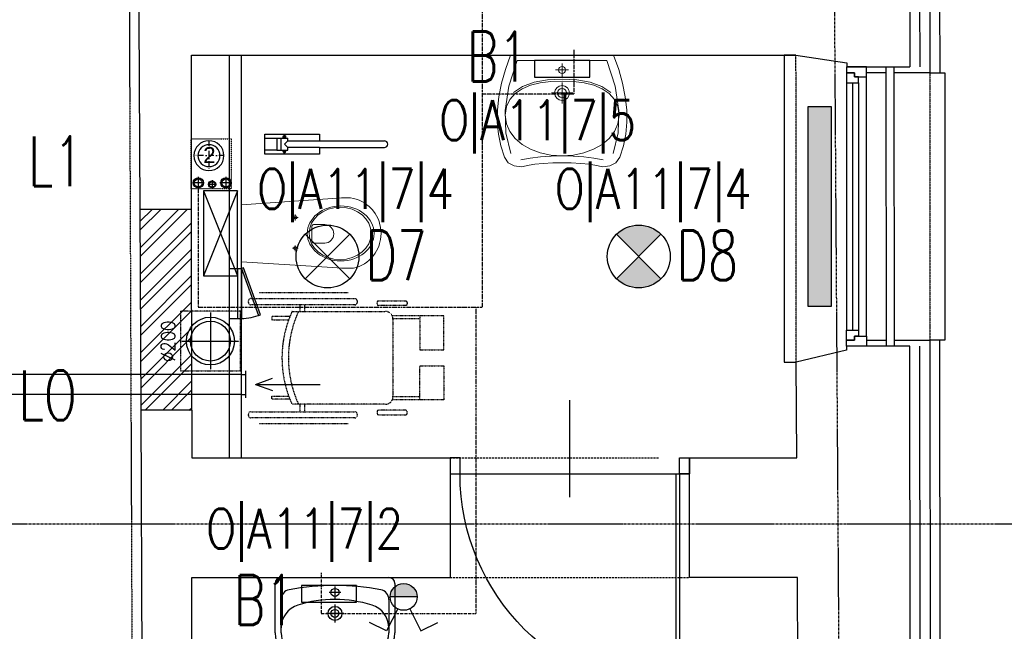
# Model space of a CAD drawing. Header units: inches. Extents: x -281236 to -70395, y 38777 to 102341.
# Tile 156 of 244: x -142046 to -141553, y 59003 to 59309. Entities that reach past the tile are written whole.
import ezdxf
from ezdxf.enums import TextEntityAlignment as Align

# ---------------------------------------------------------------- set-up
doc = ezdxf.new("R2010")
doc.units = ezdxf.units.IN
doc.header["$MEASUREMENT"] = 0
for name, pattern in [('00-inst$0$DASHDOT', [1, 0.5, -0.25, 0, -0.25]), ('CENTER', [2, 1.25, -0.25, 0.25, -0.25]), ('DASHDOT', [1, 0.5, -0.25, 0, -0.25]), ('DASHED2', [0.375, 0.25, -0.125]), ('DIVIDE', [31.75, 12.7, -6.35, 0, -6.35, 0, -6.35]), ('HIDDEN', [0.375, 0.25, -0.125])]:
    doc.linetypes.add(name, pattern=pattern)
doc.layers.get('0').update_dxf_attribs({"color": 101})
for name, color, linetype in [('Drz---drzwi', 5, 'Continuous'), ('E-90', 6, 'Continuous'), ('E35', 6, 'Continuous'), ('Ele-balustrada', 64, 'Continuous'), ('Ins-kan', 54, 'Continuous'), ('Ins-went', 141, 'Continuous'), ('Ins-went-opis', 141, 'Continuous'), ('Ins-wod', 152, 'Continuous'), ('m-went-nawiew', 152, 'Continuous'), ('Mw-wc-rury', 160, 'DASHDOT'), ('Okn---okna', 5, 'Continuous'), ('Os-osie glowne', 8, 'CENTER'), ('piony_K_nr', 240, 'Continuous'), ('Sc-cegla pelna', 32, 'Continuous'), ('Sc-cegla pelna-hatch', 8, 'Continuous'), ('Sc-gazobeton', 45, 'Continuous'), ('Sc-gk', 120, 'Continuous'), ('Sc-izolacja term-obrys', 132, 'Continuous'), ('Sc-izolacja term-styropian', 151, 'STYROPIAN-KA'), ('Sc-nad', 5, 'DASHED2'), ('Sc-nadproza kon', 5, 'DASHED2'), ('stelaż_wc', 64, 'Continuous'), ('Suf-widok', 8, 'Continuous'), ('W-idok', 9, 'Continuous'), ('W-otwor-strop', 126, 'Continuous'), ('Wyp-grzejniki', 56, 'Continuous'), ('Wyp-meble', 155, 'Continuous'), ('Wyp-sanitar', 131, 'Continuous'), ('Wyp-szafy', 9, 'Continuous')]:
    doc.layers.add(name, color=color, linetype=linetype)
doc.styles.add('ROMANS', font='romans', dxfattribs={"width": 0.85})
doc.styles.add('TYTUL2', font='ARIAL.TTF')
doc.linetypes.add('BATTING', pattern='A,0.0001,-0.1,[134,ltypeshp.shx,S=0.1,R=0,X=-0.1,Y=0],-0.2,[134,ltypeshp.shx,S=0.1,R=180,X=0.1,Y=0],-0.1', length=0.4001)
doc.linetypes.add('STYROPIAN-KA', pattern='A,0.0001,-0.1,[135,ltypeshp.shx,S=0.1,R=0,X=-0.1,Y=0],0,[135,ltypeshp.shx,S=0.1,R=180,X=0.1,Y=0],-0.1', length=0.2001)

# ---------------------------------------------------------------- blocks, each defined once
blk = doc.blocks.new('umywalka_60x45')
at = {"ltscale": 25}
for p, q in [((-27.00000000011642, -5.820766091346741e-11), (27, 5.820766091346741e-11)), ((-30, -27.71634471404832), (-30.00000000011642, -3.000000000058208)), ((-1.164153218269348e-10, -4.5), (-1.164153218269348e-10, -10.5)), ((30, -2.999999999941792), (30, -27.71634471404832)), ((2.999999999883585, -7.5), (-3.000000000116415, -7.5)), ((-27, -27.71634471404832), (-27, -11.02660116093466)), ((-1.164153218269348e-10, -13.5), (-1.164153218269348e-10, -22.5)), ((27, -11.02660116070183), (27, -27.71634471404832)), ((4.499999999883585, -18), (-4.500000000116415, -18))]:
    blk.add_line(p, q, dxfattribs=at)
for centre, radius in [((-1.164153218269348e-10, -7.5), 2), ((-1.164153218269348e-10, -18), 3.5), ((-1.164153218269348e-10, -18), 2)]:
    blk.add_circle(centre, radius, dxfattribs=at)
for centre, radius, start, end in [((27, -2.999999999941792), 3, 0, 90), ((-27.00000000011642, -3.000000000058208), 3, 90, 180), ((5.820766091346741e-10, -129.425045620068), 125.4250456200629, 79.47373448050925, 100.5262655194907), ((-22.00000000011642, -11.02660116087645), 5, 100.5262655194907, 180), ((22, -11.02660116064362), 5, 0, 79.47373448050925), ((-14.99999999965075, -25.28365528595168), 12, 107.3128979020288, 180), ((-1.164153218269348e-10, -73.40495448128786), 62.40495448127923, 72.68710209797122, 107.3128979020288), ((15.00000000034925, -25.28365528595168), 12, 0, 72.68710209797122), ((-15.00000000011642, -27.71634471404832), 15, 180, 252.6871020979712), ((-15.00000000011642, -27.71634471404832), 12, 180, 252.6871020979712), ((14.99999999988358, -27.71634471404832), 12, 287.3128979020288, 0), ((14.99999999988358, -27.71634471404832), 15, 287.3128979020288, 0), ((-5.820766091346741e-10, 20.40495448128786), 62.40495448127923, 252.6871020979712, 287.3128979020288), ((-5.820766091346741e-10, 20.40495448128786), 65.40495448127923, 252.6871020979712, 287.3128979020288)]:
    blk.add_arc(centre, radius, start, end, dxfattribs=at)
blk = doc.blocks.new('_GJKHGJ')
at = {"ltscale": 25}
for p, q in [((-8, -5), (-8, 0)), ((-8, 0), (-8, -5)), ((0, 0), (-8, 0)), ((0, -5), (0, 0)), ((0, -5), (0, 0)), ((-8, -115), (-7.999999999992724, -4.999999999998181)), ((-8, -5), (0, -5)), ((-19.69999999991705, -60), (28.89999999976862, -60)), ((-8, -115), (0, -115)), ((-8, -120), (-8, -115)), ((0, -115), (0, -120)), ((0, -115), (0, -120)), ((0, -120), (-8, -120))]:
    blk.add_line(p, q, dxfattribs=at)
at = {"ltscale": 7}
for p, q in [((-8, -5), (-118, -4.999999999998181)), ((-8, -6.799999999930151), (-117.985271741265, -6.799999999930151))]:
    blk.add_line(p, q, dxfattribs=at)
blk.add_arc((-8, -5), 110, 180, 270)
blk = doc.blocks.new('_0630_UMYWALKA_NIEPEŁNOSPRAWNY')
at = {"lineweight": 0}
for points in [[(0, -54.0117386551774), (4.599899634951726, -54.03674748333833), (9.416254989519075, -54.29201000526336), (13.64059101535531, -54.72405907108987), (16.46227673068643, -55.27985871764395), (20.39814885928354, -56.01028897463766), (23.99252112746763, -55.5847077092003), (26.92674656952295, -53.96646405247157), (28.8839029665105, -51.11890713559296), (30.72118946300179, -45.50830589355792), (31.91600778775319, -39.68512961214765), (32.47223862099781, -33.64420405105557), (32.39333145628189, -27.38078615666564), (31.68402934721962, -20.88927050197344), (30.34691941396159, -14.16534522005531), (28.38674471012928, -7.203836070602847), (25.80695472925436, 0), (0, 0), (-25.80729967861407, 0), (-28.38717589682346, -7.203836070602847), (-30.34747995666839, -14.16534522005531), (-31.68441741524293, -20.88927050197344), (-32.39406447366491, -27.38078615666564), (-32.47279916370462, -33.64420405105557), (-31.91665456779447, -39.68512961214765), (-30.72183624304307, -45.50830589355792), (-28.88454974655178, -51.11890713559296), (-26.92726399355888, -53.96646405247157), (-23.99286607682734, -55.5847077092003), (-20.39892499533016, -56.01028897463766), (-16.46270791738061, -55.27985871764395), (-13.6410222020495, -54.72405907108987), (-9.417117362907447, -54.29201000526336), (-4.600330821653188, -54.03674748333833), (0, -54.0117386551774)], [(0, -5.72486571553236), (0.6799814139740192, -5.862845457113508), (1.236643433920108, -6.238409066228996), (1.612207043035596, -6.795071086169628), (1.750617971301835, -7.475483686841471), (1.612207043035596, -8.155896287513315), (1.236643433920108, -8.712558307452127), (0.6799814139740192, -9.088121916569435), (0, -9.226532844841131), (-0.6804126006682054, -9.088121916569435), (-1.237074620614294, -8.712558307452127), (-1.613069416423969, -8.155896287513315), (-1.751049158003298, -7.475483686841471), (-1.613069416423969, -6.795071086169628), (-1.237074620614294, -6.238409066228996), (-0.6804126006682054, -5.862845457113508), (0, -5.72486571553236)], [(0, -15.26228416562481), (1.45741102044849, -15.55764704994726), (2.65007341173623, -16.3631037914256), (3.455530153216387, -17.55576618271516), (3.75132422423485, -19.01360838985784), (3.455530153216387, -20.47145059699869), (2.65007341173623, -21.66411298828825), (1.45741102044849, -22.46913854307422), (0, -22.76493261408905), (-1.458273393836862, -22.46913854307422), (-2.650935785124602, -21.66411298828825), (-3.455961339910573, -20.47145059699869), (-3.751755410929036, -19.01360838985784), (-3.455961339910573, -17.55576618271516), (-2.650935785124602, -16.3631037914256), (-1.458273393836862, -15.55764704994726), (0, -15.26228416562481)], [(0, -16.7127961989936), (0.8938500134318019, -16.89389460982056), (1.62557383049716, -17.38803455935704), (2.119282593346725, -18.11932718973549), (2.300812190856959, -19.01360838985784), (2.119282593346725, -19.90788958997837), (1.62557383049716, -20.63918222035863), (0.8938500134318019, -21.13289098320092), (0, -21.31442058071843), (-0.8942812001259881, -21.13289098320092), (-1.626005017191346, -20.63918222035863), (-2.119713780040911, -19.90788958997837), (-2.301243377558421, -19.01360838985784), (-2.119713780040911, -18.11932718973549), (-1.626005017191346, -17.38803455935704), (-0.8942812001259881, -16.89389460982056), (0, -16.7127961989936)]]:
    blk.add_lwpolyline(points, close=True, dxfattribs=at)
for points in [[(25.67371804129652, -49.28205182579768), (28.13622524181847, -38.98402005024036), (28.45228508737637, -27.73996467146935), (26.58697145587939, -15.64647150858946), (22.50665178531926, -2.800988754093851), (0, -2.800988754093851), (-22.50729856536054, -2.800988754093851), (-26.5875751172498, -15.64647150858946), (-28.45275939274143, -27.73996467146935), (-28.13691514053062, -38.98402005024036), (-25.67414922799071, -49.28205182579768)], [(0, -10.72835609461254), (0, -4.223042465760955)], [(-3.252872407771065, -7.475483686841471), (3.252441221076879, -7.475483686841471)], [(-28.44758515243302, -30.13650030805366), (-27.85733368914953, -25.83196355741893), (-26.16923778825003, -22.21948144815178), (-23.50734986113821, -19.26197192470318), (-19.99585167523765, -16.9240776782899), (-15.75858004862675, -15.16871665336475), (-10.91980298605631, -13.9596691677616), (-5.60370225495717, -13.26114672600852), (0.06597156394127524, -13.03606727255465), (5.73521419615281, -13.26114672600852), (11.05174611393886, -13.9596691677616), (15.8905231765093, -15.16871665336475), (20.12736361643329, -16.9240776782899), (23.63894803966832, -19.26197192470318), (26.30066349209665, -22.21948144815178), (27.98875939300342, -25.83196355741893), (28.5794851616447, -30.13650030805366)], [(-24.25731287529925, -18.74152958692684), (-19.75102387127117, -15.71287425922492), (-14.00796207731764, -13.62765541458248), (-7.309045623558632, -12.42335098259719), (0.06597156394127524, -12.03571414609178), (7.440557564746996, -12.42335098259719), (14.13947401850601, -13.62765541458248), (19.88244957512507, -15.71287425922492), (24.38878169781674, -18.74152958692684)], [(-0.0004311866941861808, -24.2645999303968), (-0.0004311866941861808, -13.76261684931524)], [(5.341109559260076, -19.01360838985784), (-5.341540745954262, -19.01360838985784)], [(-28.44758515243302, -30.13650030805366), (-27.86082630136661, -34.41559704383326), (-26.18187155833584, -38.32602915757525), (-23.53291923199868, -41.80570576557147), (-20.03616763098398, -44.79253598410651), (-15.81377194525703, -47.22356655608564), (-10.98793048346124, -49.03713778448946), (-5.681315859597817, -50.17115878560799), (-0.01509153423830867, -50.56310748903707), (5.658031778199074, -50.17115878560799), (10.98361861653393, -49.03713778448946), (15.83490009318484, -47.22356655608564), (20.08683206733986, -44.79253598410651), (23.6135080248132, -41.80570576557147), (26.28815907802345, -38.32602915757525), (27.98530989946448, -34.41559704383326), (28.5794851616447, -30.13650030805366)], [(20.64392527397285, -52.50560353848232), (15.93666015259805, -51.6337440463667), (10.85555616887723, -51.0779443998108), (5.511428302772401, -50.7403252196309), (0.01509153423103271, -50.52343831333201), (-5.481245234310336, -50.7403252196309), (-10.82537310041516, -51.0779443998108), (-15.90647708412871, -51.6337440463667), (-20.61369908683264, -52.50560353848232)]]:
    blk.add_lwpolyline(points, dxfattribs=at)
at = {"lineweight": 0, "const_width": 0.2824945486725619}
for points in [[(-0.1276312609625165, -20.35201188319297), (-0.1276312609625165, -20.35201188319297)], [(-0.07459529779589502, -21.39332774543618), (-0.07459529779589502, -21.39332774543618)]]:
    blk.add_lwpolyline(points, dxfattribs=at)
blk = doc.blocks.new('_0630_WC_NIEPEŁNOSPRAWNY')
at = {"lineweight": 0}
for p, q in [((-14.26044946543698, 0), (-17.49471912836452, -45.69999999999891)), ((-14.26044946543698, 0), (14.26044946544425, 0)), ((14.26044946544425, 0), (17.1525273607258, -45.70464459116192)), ((-8.009799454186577, -26.98395776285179), (-9.420152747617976, -26.98395776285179)), ((-8.009799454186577, -26.98395776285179), (-8.009799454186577, -25.53926559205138)), ((-8.009799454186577, -26.98395776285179), (-6.526574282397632, -26.98395776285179)), ((-8.009799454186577, -26.98395776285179), (-8.009799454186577, -28.40553939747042)), ((7.490200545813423, -26.98395776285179), (6.079847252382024, -26.98395776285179)), ((7.490200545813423, -26.98395776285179), (7.490200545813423, -25.53926559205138)), ((7.490200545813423, -26.98395776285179), (8.973425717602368, -26.98395776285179)), ((7.490200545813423, -26.98395776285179), (7.490200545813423, -28.40553939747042)), ((-4.440070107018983, -36.51248908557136), (-4.440070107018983, -41.76659104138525)), ((-3.49908735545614, -35.21439024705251), (4.000928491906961, -35.21439024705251)), ((4.941911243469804, -36.51248908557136), (4.941911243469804, -41.76659104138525)), ((-17.49471912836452, -45.69999999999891), (-17.82067442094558, -50.14040847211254)), ((17.1525273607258, -45.70464459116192), (17.52067442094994, -50.14040847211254)), ((-17.82067442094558, -50.14040847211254), (-17.76542065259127, -54.69174354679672)), ((17.52067442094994, -50.14040847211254), (17.46542065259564, -54.69174354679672)), ((-17.76542065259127, -54.69174354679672), (-17.50824460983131, -56.08355764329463)), ((-17.50824460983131, -56.08355764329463), (-17.11556934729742, -57.5270070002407)), ((-17.11556934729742, -57.5270070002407), (-16.60128430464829, -58.93290689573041)), ((-16.60128430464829, -58.93290689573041), (-15.96901805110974, -60.29133791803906)), ((16.60128430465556, -58.93290689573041), (15.96901805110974, -60.29133791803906)), ((17.1155693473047, -57.5270070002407), (16.60128430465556, -58.93290689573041)), ((17.50824460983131, -56.08355764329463), (17.1155693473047, -57.5270070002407)), ((17.46542065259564, -54.69174354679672), (17.50824460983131, -56.08355764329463)), ((-15.96901805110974, -60.29133791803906), (-15.22323157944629, -61.59271557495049)), ((-15.22323157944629, -61.59271557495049), (-14.36918683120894, -62.82785791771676)), ((-14.36918683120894, -62.82785791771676), (-13.41290957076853, -63.98805032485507)), ((-13.41290957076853, -63.98805032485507), (-11.77135984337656, -65.59644362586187)), ((13.41290957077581, -63.98805032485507), (11.77135984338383, -65.59644362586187)), ((14.36918683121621, -62.82785791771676), (13.41290957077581, -63.98805032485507)), ((15.22323157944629, -61.59271557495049), (14.36918683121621, -62.82785791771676)), ((15.96901805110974, -60.29133791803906), (15.22323157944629, -61.59271557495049)), ((-11.77135984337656, -65.59644362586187), (-10.00146959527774, -66.94005631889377)), ((-10.00146959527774, -66.94005631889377), (-8.710203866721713, -67.72472016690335)), ((-8.710203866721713, -67.72472016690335), (-6.538240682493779, -68.77378328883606)), ((-6.538240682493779, -68.77378328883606), (-5.069820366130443, -69.2455219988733)), ((6.538240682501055, -68.77378328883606), (5.069820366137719, -69.2455219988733)), ((8.710203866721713, -67.72472016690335), (6.538240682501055, -68.77378328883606)), ((10.00146959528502, -66.94005631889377), (8.710203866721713, -67.72472016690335)), ((11.77135984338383, -65.59644362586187), (10.00146959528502, -66.94005631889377)), ((-5.069820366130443, -69.2455219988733), (-3.019381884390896, -69.72479742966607)), ((-3.019381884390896, -69.72479742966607), (-1.515462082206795, -69.92252014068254)), ((-1.515462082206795, -69.92252014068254), (0, -69.99537917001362)), ((1.515462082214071, -69.92252014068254), (0, -69.99537917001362)), ((3.019381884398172, -69.72479742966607), (1.515462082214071, -69.92252014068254)), ((5.069820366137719, -69.2455219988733), (3.019381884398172, -69.72479742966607))]:
    blk.add_line(p, q, dxfattribs=at)
for centre, radius, start, end in [((-3.244368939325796, -36.38913916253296), 1.202046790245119, 102.2339496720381, 185.8898644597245), ((3.746210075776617, -36.38913916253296), 1.20204679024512, 354.1101355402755, 77.7660503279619), ((0.2509205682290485, -41.5369819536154), 4.696606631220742, 182.8022099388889, 357.197790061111)]:
    blk.add_arc(centre, radius, start, end, dxfattribs=at)
for centre, major_axis, ratio, start_param in [((-8.009799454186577, -26.98395776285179), (0.5985531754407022, 0.5985531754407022), 0.999999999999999, 5.497787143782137), ((7.490200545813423, -26.98395776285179), (0.598553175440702, 0.5985531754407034), 0.9999999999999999, 5.497787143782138)]:
    blk.add_ellipse(centre, major_axis=major_axis, ratio=ratio, start_param=start_param, end_param=11.78097245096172, dxfattribs=at)
for centre, major_axis, ratio in [((0.05375849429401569, -49.75009780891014), (0, -16.75), 0.8235294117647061), ((0.05375849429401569, -49.50009780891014), (0, -15.54479430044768), 0.845174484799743)]:
    blk.add_ellipse(centre, major_axis=major_axis, ratio=ratio, dxfattribs=at)
blk = doc.blocks.new('ramiak140')
at = {"layer": 'Okn---okna'}
for p, q in [((-10.00000000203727, 135.0000000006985), (-10.00000000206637, 4.999999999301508)), ((-6.000000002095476, 7.999999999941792), (-6.000000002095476, 132.0000000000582)), ((-3.000000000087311, 7.999999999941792), (-3.000000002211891, 132.0000000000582)), ((-2.008164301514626e-09, 7.999999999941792), (-2.037268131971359e-09, 132.0000000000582))]:
    blk.add_line(p, q, dxfattribs=at)
for points in [[(-10.00000000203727, 135.0000000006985), (-10.00000000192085, 140), (-1.920852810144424e-09, 140), (-2.037268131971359e-09, 137.0000000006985), (-4.000000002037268, 137.0000000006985), (-4.000000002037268, 135.0000000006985)], [(-6.000000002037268, 132.0000000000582), (-6.000000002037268, 135.0000000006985), (-4.000000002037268, 135.0000000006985), (-4.000000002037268, 137.0000000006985), (-2.037268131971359e-09, 137.0000000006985), (-2.037268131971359e-09, 135.0000000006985), (-2.037268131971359e-09, 132.0000000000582)], [(-10.00000000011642, 4.999999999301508), (-10, 0), (0, 0), (-5.820766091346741e-11, 2.999999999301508), (-4.000000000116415, 2.999999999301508), (-4.000000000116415, 4.999999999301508)], [(-6.000000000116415, 7.999999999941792), (-6.000000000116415, 4.999999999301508), (-4.000000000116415, 4.999999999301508), (-4.000000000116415, 2.999999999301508), (-5.820766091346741e-11, 2.999999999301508), (-1.164153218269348e-10, 4.999999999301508), (-5.820766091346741e-11, 7.999999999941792)]]:
    blk.add_lwpolyline(points, close=True, dxfattribs=at)
blk = doc.blocks.new('wozek')
at = {"linetype": 'DASHED2', "ltscale": 0.5}
for p, q in [((-67.54803174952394, 32.84197922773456), (-22.8375665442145, 32.84197922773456)), ((-47.02429041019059, 26.57759991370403), (-47.02429041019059, 23.2886586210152)), ((-44.79154096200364, 26.57759991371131), (-44.79154096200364, 23.2886586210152)), ((-52.05049977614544, 20.75369671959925), (-61.06912119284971, 20.7536967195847)), ((-61.06912119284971, 20.7536967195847), (-61.06912119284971, 19.14296999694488)), ((-50.96674243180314, 23.28865862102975), (-4.293360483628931, 23.2886586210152)), ((13.00715158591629, 21.10470061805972), (-0.7976670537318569, 21.10470061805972)), ((-61.06912119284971, 19.14296999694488), (-52.66419233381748, 19.14296999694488)), ((13.00715158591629, 19.55147461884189), (-0.797667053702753, 19.55147461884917)), ((-0.4037378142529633, 19.39903595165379), (-0.4037378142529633, -19.39903595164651)), ((-61.06912119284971, -19.14296999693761), (-52.66419233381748, -19.14296999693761)), ((-61.06912119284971, -20.75369671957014), (-61.06912119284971, -19.14296999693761)), ((13.00715158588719, -19.55147461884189), (-0.7976670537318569, -19.55147461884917)), ((-52.05049977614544, -20.75369671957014), (-61.06912119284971, -20.75369671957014)), ((-4.293360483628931, -23.28865862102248), (-50.96674243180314, -23.2886586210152)), ((-47.02429041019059, -23.2886586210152), (-47.02429041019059, -26.99441431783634)), ((-44.79154096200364, -23.2886586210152), (-44.79154096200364, -26.99441431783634)), ((13.00715158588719, -21.10470061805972), (-0.7976670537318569, -21.10470061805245)), ((-67.54803174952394, -32.84197922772), (-22.8375665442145, -32.84197922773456))]:
    blk.add_line(p, q, dxfattribs=at)
for points in [[(-18.38107759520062, 28.52241124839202), (-18.38107759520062, 27.74448671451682, -0.4142135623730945), (-19.54796439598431, 26.57759991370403), (-71.66890816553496, 26.57759991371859, -0.414213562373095), (-72.83579496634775, 27.74448671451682), (-72.83579496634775, 28.52241124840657, -0.414213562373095), (-71.66890816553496, 29.68929804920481), (-19.54796439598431, 29.68929804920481, -0.414213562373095)], [(6.733629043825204, 27.74448671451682), (6.733629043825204, 27.0453148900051, -0.4142135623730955), (5.95570450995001, 26.26739035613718), (-7.615640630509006, 26.26739035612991, -0.4142135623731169), (-8.3935651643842, 27.0453148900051), (-8.3935651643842, 27.74448671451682, -0.414213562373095), (-7.615640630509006, 28.52241124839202), (5.95570450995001, 28.52241124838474, -0.4142135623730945)], [(-18.38107759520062, -28.16130111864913), (-18.38107759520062, -28.93922565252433, -0.4142135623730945), (-19.54796439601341, -30.10611245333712), (-71.66890816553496, -30.10611245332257, -0.414213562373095), (-72.83579496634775, -28.93922565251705), (-72.83579496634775, -28.16130111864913, -0.414213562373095), (-71.66890816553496, -26.99441431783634), (-19.54796439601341, -26.99441431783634, -0.414213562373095)], [(6.733629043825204, -27.74448671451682), (6.7336290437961, -27.04531489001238, 0.4142135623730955), (5.95570450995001, -26.26739035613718), (-7.615640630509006, -26.26739035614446, 0.4142135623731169), (-8.3935651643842, -27.0453148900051), (-8.3935651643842, -27.74448671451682, 0.414213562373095), (-7.615640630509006, -28.52241124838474), (5.95570450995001, -28.52241124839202, 0.4142135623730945)]]:
    blk.add_lwpolyline(points, format="xyb", close=True, dxfattribs=at)
for points in [[(24.99998121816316, 21.10470061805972), (13.00715158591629, 21.10470061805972), (13.00715158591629, 4.019239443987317), (24.99998121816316, 4.019239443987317)], [(24.99998121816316, -21.104700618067), (13.00715158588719, -21.10470061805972), (13.00715158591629, -4.019239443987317), (24.99998121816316, -4.019239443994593)]]:
    blk.add_lwpolyline(points, close=True, dxfattribs=at)
for centre, radius, start, end in [((0, 0), 56.03543927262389, 155.4425219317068, 204.5574780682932), ((3.218551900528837, 0), 56.03543927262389, 155.4425219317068, 204.5574780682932), ((-4.293360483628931, 19.39903595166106), 3.889622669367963, 0, 90), ((-4.293360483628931, -19.39903595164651), 3.889622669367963, 270, 0)]:
    blk.add_arc(centre, radius, start, end, dxfattribs=at)
blk = doc.blocks.new('N200')
at = {"layer": 'm-went-nawiew', "color": 254, "linetype": 'HIDDEN'}
for p, q in [((-141949.5713513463, 41077.71199045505), (-141949.5713513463, 41049.17120244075)), ((-141963.8417453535, 41063.4415964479), (-141935.3009573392, 41063.4415964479))]:
    blk.add_line(p, q, dxfattribs=at)
at = {"layer": 'm-went-nawiew', "color": 254}
blk.add_circle((-141949.5713513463, 41063.4415964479), 12, dxfattribs=at)
at = {"layer": 'm-went-nawiew'}
blk.add_circle((-141949.5713513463, 41063.4415964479), 10, dxfattribs=at)
blk = doc.blocks.new('_gslkflhklgj')
at = {"linetype": '00-inst$0$DASHDOT', "ltscale": 5}
for p, q in [((2.764863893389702e-10, -7.499999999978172), (-2.983142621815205e-10, 7.500000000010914)), ((7.499999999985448, 3.074092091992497e-10), (-7.500000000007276, -2.801243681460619e-10))]:
    blk.add_line(p, q, dxfattribs=at)
for centre, radius in [((-1.455191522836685e-11, 1.637090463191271e-11), 7.5), ((0, 0), 5.5)]:
    blk.add_circle(centre, radius)
blk = doc.blocks.new('pion_woda')
at = {"layer": 'Ins-wod'}
for p, q in [((3, 0), (-3, 0)), ((0, 3), (0, -3))]:
    blk.add_line(p, q, dxfattribs=at)
for centre, radius in [((0, 0.02268880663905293), 2.550088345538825), ((0, 0), 2)]:
    blk.add_circle(centre, radius, dxfattribs=at)
blk = doc.blocks.new('pion_mały')
at = {"layer": 'Ins-wod'}
for p, q in [((0, 2.084117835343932), (0, -2.115882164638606)), ((2.100000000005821, -0.01588216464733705), (-2.099999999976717, -0.01588216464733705))]:
    blk.add_line(p, q, dxfattribs=at)
for centre, radius in [((0, 0), 1.785061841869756), ((0, -0.01588216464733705), 1.399999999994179)]:
    blk.add_circle(centre, radius, dxfattribs=at)
blk = doc.blocks.new('piony_W')
for name, p in [('pion_woda', (-6.910155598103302, 0.7582196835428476)), ('pion_mały', (0, 0.01588216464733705)), ('pion_woda', (6.910155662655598, 0.7582196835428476))]:
    blk.add_blockref(name, p)
blk = doc.blocks.new('rewizja')
at = {"layer": 'Wyp-meble'}
for p, q in [((-25.0000000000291, 5.999999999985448), (-25, -2.91038304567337e-11)), ((-25.0000000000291, 6), (-5.820766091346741e-11, 6)), ((-2.91038304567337e-11, 5.999999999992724), (0, 0)), ((-25, 3.999999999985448), (-25, 1.999999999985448)), ((0, 1.999999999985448), (-25, 1.999999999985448)), ((0, -1.455191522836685e-11), (-25, -1.455191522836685e-11))]:
    blk.add_line(p, q, dxfattribs=at)
blk.add_lwpolyline([(-23.15029537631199, -9.490196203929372), (0.3420201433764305, -0.9396926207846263), (0, 0), (-23.49231551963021, -8.550503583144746)], close=True, dxfattribs=at)
blk.add_arc((-2.91038304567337e-11, -1.455191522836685e-11), 25, 180, 202.2924427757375, dxfattribs=at)
blk = doc.blocks.new('0630_STRZAŁKA')
at = {"ltscale": 0.5}
for points in [[(0, 2.091837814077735e-11), (-3.029876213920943, -8.560130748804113)], [(0, 2.091837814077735e-11), (-7.275957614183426e-12, -32.43254493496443)], [(-7.275957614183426e-12, 2.091837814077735e-11), (3.029876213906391, -8.560130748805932)]]:
    blk.add_lwpolyline(points, dxfattribs=at)
blk = doc.blocks.new('barierka_stojąca')
at = {"layer": 'Wyp-sanitar'}
for p, q in [((0, -27.40622834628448), (0, 0)), ((0, 0), (9.973803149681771, 0)), ((1.994850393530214, -5.984401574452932), (1.994850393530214, 0)), ((1.994850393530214, 0), (7.978952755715, 0)), ((7.978952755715, 0), (7.978952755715, -5.984401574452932)), ((9.973803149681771, 0), (9.973803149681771, -27.40622834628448)), ((0.6539291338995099, -9.743559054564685), (0.6512362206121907, -9.79906299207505)), ((0.6512362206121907, -9.79906299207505), (0.6539291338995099, -9.854118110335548)), ((0.6621574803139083, -9.689700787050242), (0.6539291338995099, -9.743559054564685)), ((0.6539291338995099, -9.854118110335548), (0.6621574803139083, -9.907976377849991)), ((0.6754724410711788, -9.63763779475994), (0.6621574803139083, -9.689700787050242)), ((0.6938740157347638, -9.587968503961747), (0.6754724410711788, -9.63763779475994)), ((0.7166141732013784, -9.540393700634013), (0.6938740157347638, -9.587968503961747)), ((0.743842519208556, -9.49581102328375), (0.7166141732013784, -9.540393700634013)), ((0.7751102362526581, -9.453921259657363), (0.743842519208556, -9.49581102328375)), ((0.8104173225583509, -9.415622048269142), (0.7751102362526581, -9.453921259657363)), ((0.8487165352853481, -9.380314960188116), (0.8104173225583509, -9.415622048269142)), ((0.8906062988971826, -9.349047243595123), (0.8487165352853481, -9.380314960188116)), ((0.9351889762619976, -9.321818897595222), (0.8906062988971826, -9.349047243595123)), ((0.9827637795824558, -9.299078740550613), (0.9351889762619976, -9.321818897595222)), ((1.032433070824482, -9.280677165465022), (0.9827637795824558, -9.299078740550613)), ((1.084496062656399, -9.267362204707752), (1.032433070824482, -9.280677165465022)), ((1.138354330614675, -9.259133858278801), (1.084496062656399, -9.267362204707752)), ((1.193858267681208, -9.256440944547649), (1.138354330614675, -9.259133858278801)), ((1.193858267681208, -9.256440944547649), (1.193858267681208, -9.256440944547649)), ((1.215850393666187, -9.051031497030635), (1.215850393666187, -10.54709448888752)), ((1.714338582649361, -9.051031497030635), (1.215850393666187, -9.051031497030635)), ((1.215850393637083, -9.40514960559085), (1.714338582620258, -9.40514960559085)), ((1.714338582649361, -10.54709448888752), (1.714338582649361, -9.051031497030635)), ((7.978952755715, -5.984401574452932), (1.994850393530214, -5.984401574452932)), ((1.994850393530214, -6.001755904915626), (1.994850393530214, -11.47001574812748)), ((2.026118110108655, -8.162370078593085), (7.981795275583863, -8.162370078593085)), ((3.339062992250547, -11.47001574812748), (5.039338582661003, -9.84140157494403)), ((5.039338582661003, -9.84140157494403), (6.632196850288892, -11.45945338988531)), ((7.979102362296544, -6.001755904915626), (7.97910236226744, -11.45945338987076)), ((8.261858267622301, -9.051031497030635), (8.261858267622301, -10.54709448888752)), ((8.760346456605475, -9.051031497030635), (8.261858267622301, -9.051031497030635)), ((8.760346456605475, -9.405149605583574), (8.261858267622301, -9.40514960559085)), ((8.760346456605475, -10.54709448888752), (8.760346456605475, -9.051031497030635)), ((8.782338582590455, -9.256440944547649), (8.782338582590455, -9.256440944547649)), ((8.782338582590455, -9.256440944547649), (8.83739370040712, -9.259133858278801)), ((8.83739370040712, -9.259133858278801), (8.891251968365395, -9.267362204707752)), ((8.891251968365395, -9.267362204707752), (8.943015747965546, -9.280677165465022)), ((8.943015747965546, -9.280677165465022), (8.992984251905, -9.299078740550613)), ((8.992984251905, -9.299078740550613), (9.040259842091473, -9.321818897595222)), ((9.040259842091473, -9.321818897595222), (9.085141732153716, -9.349047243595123)), ((9.085141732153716, -9.349047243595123), (9.126881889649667, -9.380314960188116)), ((9.126881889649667, -9.380314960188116), (9.165629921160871, -9.415622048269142)), ((9.165629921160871, -9.415622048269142), (9.200488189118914, -9.453921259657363)), ((9.200488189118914, -9.453921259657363), (9.231755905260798, -9.49581102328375)), ((9.231755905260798, -9.49581102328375), (9.258984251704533, -9.540393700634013)), ((9.258984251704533, -9.540393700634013), (9.282023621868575, -9.587968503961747)), ((9.282023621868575, -9.587968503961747), (9.300275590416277, -9.63763779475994)), ((9.300275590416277, -9.63763779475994), (9.31374015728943, -9.689700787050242)), ((9.31374015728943, -9.689700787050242), (9.321968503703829, -9.743559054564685)), ((9.321968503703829, -9.854118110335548), (9.31374015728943, -9.907976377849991)), ((9.321968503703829, -9.743559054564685), (9.324960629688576, -9.79906299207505)), ((9.324960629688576, -9.79906299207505), (9.321968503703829, -9.854118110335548)), ((0.6621574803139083, -9.907976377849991), (0.6754724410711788, -9.959740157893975)), ((0.6754724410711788, -9.959740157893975), (0.6938740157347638, -10.00970866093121)), ((0.6938740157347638, -10.00970866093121), (0.7166141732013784, -10.05698425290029)), ((0.7166141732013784, -10.05698425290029), (0.743842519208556, -10.10186614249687)), ((0.743842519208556, -10.10186614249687), (0.7751102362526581, -10.14360629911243)), ((0.7751102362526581, -10.14360629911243), (0.8104173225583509, -10.18235433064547)), ((0.8104173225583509, -10.18235433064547), (0.8487165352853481, -10.21721259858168)), ((0.8487165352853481, -10.21721259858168), (0.8906062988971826, -10.24848031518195)), ((0.8906062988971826, -10.24848031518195), (0.9351889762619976, -10.27570866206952)), ((0.9351889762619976, -10.27570866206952), (0.9827637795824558, -10.29874803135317)), ((0.9827637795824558, -10.29874803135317), (1.032433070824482, -10.3170000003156)), ((1.032433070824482, -10.3170000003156), (1.084496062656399, -10.33046456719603)), ((1.084496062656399, -10.33046456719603), (1.138354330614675, -10.33869291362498)), ((1.215850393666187, -10.19282677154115), (1.714338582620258, -10.19282677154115)), ((1.215850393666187, -10.54709448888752), (1.714338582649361, -10.54709448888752)), ((1.994850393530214, -11.47001574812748), (3.339062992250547, -11.47001574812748)), ((3.339062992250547, -27.40622834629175), (3.339062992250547, -11.47001574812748)), ((6.632196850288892, -11.45945338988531), (6.632196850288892, -27.40652755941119)), ((6.632196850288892, -11.45945338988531), (7.97910236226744, -11.45945338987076)), ((8.760346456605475, -10.19282677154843), (8.261858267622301, -10.19282677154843)), ((8.261858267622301, -10.54709448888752), (8.760346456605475, -10.54709448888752)), ((8.891251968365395, -10.33046456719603), (8.83739370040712, -10.33869291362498)), ((8.943015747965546, -10.3170000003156), (8.891251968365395, -10.33046456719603)), ((8.992984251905, -10.29874803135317), (8.943015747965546, -10.3170000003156)), ((9.040259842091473, -10.27570866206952), (8.992984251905, -10.29874803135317)), ((9.085141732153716, -10.24848031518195), (9.040259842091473, -10.27570866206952)), ((9.126881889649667, -10.21721259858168), (9.085141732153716, -10.24848031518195)), ((9.165629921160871, -10.18235433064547), (9.126881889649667, -10.21721259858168)), ((9.200488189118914, -10.14360629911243), (9.165629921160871, -10.18235433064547)), ((9.231755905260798, -10.10186614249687), (9.200488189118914, -10.14360629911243)), ((9.258984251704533, -10.05698425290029), (9.231755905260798, -10.10186614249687)), ((9.282023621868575, -10.00970866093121), (9.258984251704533, -10.05698425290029)), ((9.300275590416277, -9.959740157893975), (9.282023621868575, -10.00970866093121)), ((9.31374015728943, -9.907976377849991), (9.300275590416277, -9.959740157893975)), ((3.339062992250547, -27.40622834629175), (0, -27.40622834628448)), ((3.339062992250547, -27.40622834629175), (3.339062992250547, -59.86690551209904)), ((9.973803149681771, -27.40622834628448), (6.64177165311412, -27.40622834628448)), ((6.64177165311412, -27.40622834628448), (6.64177165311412, -59.86690551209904))]:
    blk.add_line(p, q, dxfattribs=at)
blk.add_arc((4.990417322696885, -59.86690551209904), 1.651354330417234, 180, 0, dxfattribs=at)
blk = doc.blocks.new('grzejnik_100')
at = {"layer": 'Wyp-grzejniki'}
h = blk.add_hatch(dxfattribs=at)
h.set_pattern_fill('DOTS', color=256, scale=0.5, style=0)
h.set_pattern_definition([(0, (-77492.9091523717, 37823.93992433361), (0.396875, 0.79375), [0, -0.79375])])
h.paths.add_polyline_path([(0, -100), (12, -100), (12, 0), (0, 0)])
blk.add_lwpolyline([(12, 0), (0, 0), (0, -100), (12, -100)], close=True, dxfattribs=at)

msp = doc.modelspace()

# ---------------------------------------------------------------- hatches: boundary and pattern name
at = {"layer": 'E35'}
h = msp.add_hatch(color=256, dxfattribs=at)
edge = h.paths.add_edge_path()
edge.add_line((-141735.9160105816, 59190.49855220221), (-141747.0529423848, 59201.63548400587))
edge.add_ellipse((-141735.9160105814, 59190.49855220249), major_axis=(11.1369318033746, -11.13693180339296), ratio=1, start_angle=90.00000000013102, end_angle=180.0000000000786, ccw=False)
edge.add_line((-141724.779078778, 59201.6354840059), (-141735.9160105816, 59190.49855220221))
edge = h.paths.add_edge_path()
edge.add_line((-141747.0529423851, 59179.36162039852), (-141735.9160105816, 59190.49855220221))
edge.add_line((-141735.9160105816, 59190.49855220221), (-141724.7790787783, 59179.36162039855))
edge.add_ellipse((-141735.9160105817, 59190.4985522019), major_axis=(11.13693180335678, -11.13693180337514), ratio=1, start_angle=-89.99999999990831, end_angle=1.1789325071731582e-10, ccw=False)
msp.add_hatch(color=256, dxfattribs=at).paths.add_polyline_path([(-141846.9533714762, 59019.84921280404, 1), (-141860.4533714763, 59019.84921280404)])
at = {"layer": 'Sc-cegla pelna-hatch'}
h = msp.add_hatch(dxfattribs=at)
h.set_pattern_fill('ANSI32', color=256, scale=25, style=0)
h.set_pattern_definition([(45, (2.823071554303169e-09, 7.275957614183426e-12), (-6.629126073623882, 6.629126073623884), []), (45, (4.419417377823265, 7.275957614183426e-12), (-6.629126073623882, 6.629126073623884), [])])
h.paths.add_polyline_path([(-141960.0533223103, 59214.31640063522), (-141985.9471957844, 59214.31640063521), (-141985.3858346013, 59113.50142714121), (-141959.954744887, 59113.50142714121)])

# ---------------------------------------------------------------- linework, layer by layer
at = {"layer": 'E35'}
for p, q in [((-141880.7375124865, 59201.63548400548), (-141903.011376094, 59179.36162039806)), ((-141880.7375124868, 59179.36162039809), (-141903.0113760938, 59201.63548400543)), ((-141724.7790787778, 59201.63548400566), (-141747.0529423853, 59179.36162039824)), ((-141724.7790787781, 59179.36162039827), (-141747.0529423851, 59201.63548400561)), ((-141846.9533714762, 59019.84921280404), (-141860.4533714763, 59019.84921280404)), ((-141856.7255716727, 59013.81358475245), (-141862.2514444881, 59002.77787870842)), ((-141850.6811712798, 59013.81358475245), (-141845.1552984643, 59002.77787870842)), ((-141862.2514444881, 59002.77787870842), (-141870.7871115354, 59007.05191521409)), ((-141845.1552984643, 59002.77787870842), (-141836.6196314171, 59007.05191521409))]:
    msp.add_line(p, q, dxfattribs=at)
for points in [[(-141760.5085662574, 59280.42579699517), (-141760.5085662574, 59288.70043889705), (-141788.2068820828, 59288.70043889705), (-141788.2068820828, 59280.42579699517)], [(-141877.2898539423, 59017.27147626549), (-141877.2898539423, 59025.54611816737), (-141904.9881697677, 59025.54611816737), (-141904.9881697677, 59017.27147626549)]]:
    msp.add_lwpolyline(points, close=True, dxfattribs=at)
for centre, radius in [((-141891.8744442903, 59190.49855220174), 15.74999999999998), ((-141735.9160105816, 59190.49855220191), 15.74999999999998), ((-141853.7033714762, 59019.84921280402), 6.750000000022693)]:
    msp.add_circle(centre, radius, dxfattribs=at)
at = {"layer": 'Ele-balustrada'}
for p, q in [((-141612.1222032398, 59285.54502042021), (-141611.9865901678, 59145.54533944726)), ((-141608.1222051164, 59285.54889508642), (-141607.9865920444, 59145.54921411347))]:
    msp.add_line(p, q, dxfattribs=at)
at = {"layer": 'Ins-went'}
for p, q in [((-141935.0099070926, 59131.39109891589), (-142081.819716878, 59131.39109891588)), ((-141935.0099070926, 59121.39109891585), (-141935.0099070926, 59131.3910989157)), ((-141935.0099070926, 59131.3910989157), (-141933.0099070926, 59131.3910989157)), ((-141933.0099070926, 59133.14109891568), (-141933.0099070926, 59119.64109891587)), ((-141935.0099070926, 59121.39109891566), (-142081.819716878, 59121.39109891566)), ((-141935.0099070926, 59121.39109891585), (-141933.0099070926, 59121.39109891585))]:
    msp.add_line(p, q, dxfattribs=at)
at = {"layer": 'Mw-wc-rury', "ltscale": 0.8}
for p, q in [((-141814.3776332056, 59329.04518220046), (-141814.3776332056, 59165.10803856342)), ((-141768.3694550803, 59294.05747088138), (-141768.3694550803, 59271.84593435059)), ((-141768.3694550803, 59271.84593435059), (-141814.3776332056, 59271.84593435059)), ((-141956.6263215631, 59225.41450403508), (-141956.6263215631, 59165.10803856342)), ((-141956.6263215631, 59165.10803856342), (-141814.3776332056, 59165.10803856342)), ((-141817.3137890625, 59011.53768004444), (-141817.3137890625, 59165.10803856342))]:
    msp.add_line(p, q, dxfattribs=at)
at = {"layer": 'Mw-wc-rury'}
for p, q in [((-141895.137214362, 59031.89730913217), (-141895.137214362, 59011.53768004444)), ((-141895.137214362, 59011.53768004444), (-141817.3137890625, 59011.53768004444))]:
    msp.add_line(p, q, dxfattribs=at)
at = {"layer": 'Os-osie glowne'}
msp.add_line((-141628.5454749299, 57943.1224457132), (-141656.3465362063, 62104.60568310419), dxfattribs=at)
msp.add_lwpolyline([(-143199.3964914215, 59056.54256131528), (-138010.8801488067, 59056.54256131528)], dxfattribs=at)
at = {"layer": 'Sc-cegla pelna'}
for p, q in [((-141600.28101693, 59449.5015904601), (-141600.1222088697, 59285.55664441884)), ((-141600.0070509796, 59145.55694363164), (-141631.8382501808, 59145.52610979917)), ((-141631.8382501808, 59145.52610979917), (-141631.8363128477, 59143.52611073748)), ((-141599.8163617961, 58982.04596426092), (-141600.0070509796, 59145.55694363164)), ((-141631.8363128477, 59143.52611073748), (-141656.9807567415, 59137.50142714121)), ((-141959.954744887, 59113.50142714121), (-141985.3858346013, 59113.50142714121))]:
    msp.add_line(p, q, dxfattribs=at)
for points in [[(-141987.0075952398, 59406.50142714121), (-141985.9474656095, 59214.31640063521), (-141960.0533696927, 59214.31640063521), (-141960.1281362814, 59291.50142714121), (-141657.1279941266, 59291.50142714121), (-141631.6416107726, 59287.52611355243), (-141631.6396734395, 59285.52611449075), (-141600.1222088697, 59285.55664441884)], [(-141656.1236875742, 58985.50463453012), (-141656.372025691, 59029.54611762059), (-141710.4839603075, 59029.54611762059), (-141710.4839603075, 59089.50142714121), (-141656.7100976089, 59089.50142714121), (-141656.9807567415, 59137.50142714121)], [(-141985.3858346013, 59113.50142714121), (-141984.8794192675, 58986.35455040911)], [(-141959.954744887, 59113.50142714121), (-141959.9289324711, 59089.50142714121), (-141830.4839603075, 59089.50142714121), (-141830.4839603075, 59029.54611762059)], [(-141959.8179962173, 58986.35455040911), (-141959.8644494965, 59029.54611762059), (-141830.4839603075, 59029.54611762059)]]:
    msp.add_lwpolyline(points, dxfattribs=at)
at = {"layer": 'Sc-gazobeton'}
for p, q in [((-141985.9471957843, 59214.31640063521), (-141985.3858346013, 59113.50142714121)), ((-141959.954744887, 59113.50142714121), (-141960.0533223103, 59214.31640063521))]:
    msp.add_line(p, q, dxfattribs=at)
at = {"layer": 'Sc-gk'}
for p, q in [((-141941.0099070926, 59089.50142714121), (-141941.0099070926, 59291.50142714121)), ((-141935.0099070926, 59089.50142714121), (-141935.0099070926, 59291.50142714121))]:
    msp.add_line(p, q, dxfattribs=at)
at = {"layer": 'Sc-izolacja term-obrys'}
for points in [[(-141608.2839191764, 59452.4938397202), (-141590.2839276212, 59452.51127571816), (-141590.1193075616, 59282.56633249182), (-141608.1192991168, 59282.54889649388)], [(-141612.1192972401, 59282.54502182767), (-141621.8186545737, 59282.53562638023)], [(-141621.8186545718, 59148.53581685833), (-141611.9894961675, 59148.5453380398)], [(-141607.9894980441, 59148.54921270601), (-141590.0105541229, 59148.56662831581), (-141589.8128676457, 58979.0556529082), (-141607.8134520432, 58979.03821633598)]]:
    msp.add_lwpolyline(points, dxfattribs=at)
at = {"layer": 'Sc-izolacja term-styropian', "linetype": 'BATTING', "ltscale": 0.25}
for p, q in [((-141595.2810192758, 59449.50643379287), (-141595.1222112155, 59285.56148775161)), ((-141594.8163651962, 58982.05179533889), (-141595.0070543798, 59145.56277470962))]:
    msp.add_line(p, q, dxfattribs=at)
at = {"layer": 'Sc-nad', "ltscale": 4}
for p, q in [((-141830.4839603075, 59089.50142714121), (-141725.4839603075, 59089.50142714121)), ((-141830.4839603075, 59029.54611762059), (-141710.4839603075, 59029.54611762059))]:
    msp.add_line(p, q, dxfattribs=at)
at = {"layer": 'Sc-nadproza kon', "linetype": 'DASHDOT', "ltscale": 0.5}
for p, q in [((-141656.9807567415, 59137.50142714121), (-141657.1279941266, 59291.50142714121)), ((-141590.1193075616, 59282.56633249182), (-141590.0105538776, 59148.5663749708))]:
    msp.add_line(p, q, dxfattribs=at)
at = {"layer": 'stelaż_wc', "ltscale": 5}
for p, q in [((-141937.0099070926, 59223.3574657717), (-141954.0099070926, 59180.8574657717)), ((-141954.0099070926, 59223.3574657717), (-141937.0099070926, 59180.8574657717))]:
    msp.add_line(p, q, dxfattribs=at)
msp.add_lwpolyline([(-141937.0099070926, 59180.8574657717), (-141937.0099070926, 59223.3574657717), (-141954.0099070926, 59223.3574657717), (-141954.0099070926, 59180.8574657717)], close=True, dxfattribs=at)
at = {"layer": 'Suf-widok', "linetype": 'DIVIDE', "ltscale": 0.02}
msp.add_lwpolyline([(-142188.145155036, 61158.54346102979), (-141998.5311049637, 61158.54346102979), (-141988.465843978, 58631.43495458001), (-142174.4394915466, 58632.13494088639)], dxfattribs=at)
at = {"layer": 'W-idok'}
for p, q in [((-141585.283929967, 59452.51611905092), (-141585.1193099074, 59282.57117582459)), ((-141657.1204737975, 59291.50147036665), (-141663.1020175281, 59291.49567624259)), ((-141663.1020175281, 59291.49567624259), (-141662.9807539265, 59137.4956151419)), ((-141584.8128698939, 58979.06049624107), (-141585.0105560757, 59148.5712183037)), ((-141662.9807539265, 59137.4956151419), (-141656.9807567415, 59137.50142714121))]:
    msp.add_line(p, q, dxfattribs=at)
for points in [[(-141590.1193075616, 59282.56633249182), (-141582.6193110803, 59282.57359749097)], [(-141582.6193110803, 59282.57359749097), (-141582.4895097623, 59148.5736603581), (-141590.0105538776, 59148.5663749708)]]:
    msp.add_lwpolyline(points, dxfattribs=at)
at = {"layer": 'W-otwor-strop', "linetype": 'DASHED2', "ltscale": 0.3}
msp.add_lwpolyline([(-141960.1287846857, 59249.51096506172), (-141940.1287846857, 59249.51096506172), (-141940.1287846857, 59224.51096506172), (-141960.1287846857, 59224.51096506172)], close=True, dxfattribs=at)
at = {"layer": 'W-otwor-strop', "linetype": 'DASHED2', "ltscale": 0.5}
msp.add_lwpolyline([(-141965.5671482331, 59133.1051333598), (-141935.5671482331, 59133.1051333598), (-141935.5671482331, 59163.1051333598), (-141965.5671482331, 59163.1051333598)], close=True, dxfattribs=at)

# ---------------------------------------------------------------- block references
at = {"rotation": 90}
for name, p in [('barierka_stojąca', (-141923.2554926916, 59241.86065286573)), ('rewizja', (-141935.0099070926, 59184.47264769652))]:
    msp.add_blockref(name, p, dxfattribs=at)
msp.add_blockref('piony_W', (-141949.716165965, 59226.65628435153))
at = {"layer": 'Drz---drzwi', "xscale": -1, "rotation": 270}
msp.add_blockref('_GJKHGJ', (-141710.4839603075, 59089.50142714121), dxfattribs=at)
at = {"layer": 'Ins-kan', "xscale": -1, "rotation": 180}
msp.add_blockref('_gslkflhklgj', (-141951.2979504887, 59241.06750584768), dxfattribs=at)
at = {"layer": 'Ins-went-opis', "xscale": -1, "rotation": 90}
msp.add_blockref('0630_STRZAŁKA', (-141928.0099070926, 59126.39109891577), dxfattribs=at)
at = {"layer": 'm-went-nawiew'}
msp.add_blockref('N200', (-0.9957968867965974, 18084.6635369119), dxfattribs=at)
at = {"layer": 'Okn---okna', "rotation": 180}
msp.add_blockref('ramiak140', (-141631.8186545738, 59285.5261287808), dxfattribs=at)
at = {"layer": 'Wyp-grzejniki', "rotation": 180}
msp.add_blockref('grzejnik_100', (-141639.2628309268, 59165.55199170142), dxfattribs=at)
at = {"layer": 'Wyp-sanitar'}
msp.add_blockref('_0630_UMYWALKA_NIEPEŁNOSPRAWNY', (-141774.3577241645, 59291.50142714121), dxfattribs=at)
at = {"layer": 'Wyp-sanitar', "xscale": -1, "rotation": 90}
msp.add_blockref('_0630_WC_NIEPEŁNOSPRAWNY', (-141935.0099070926, 59202.10746577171), dxfattribs=at)
at = {"layer": 'Wyp-sanitar', "rotation": 359.9922229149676}
msp.add_blockref('umywalka_60x45', (-141888.138468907, 59029.54611762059), dxfattribs=at)
at = {"layer": 'Wyp-szafy'}
msp.add_blockref('wozek', (-141858.6706853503, 59139.68377609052), dxfattribs=at)

# ---------------------------------------------------------------- texts
at = {"layer": 'E-90', "style": 'ROMANS', "width": 0.8}
for s, rotation, p in [('O|A11|7|5', 359.9999999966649, (-141786.6188899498, 59257.45834151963)), ('O|A11|7|4', 3.335053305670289e-09, (-141877.847610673, 59222.98220634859)), ('O|A11|7|4', 3.335053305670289e-09, (-141728.7190085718, 59222.98220634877)), ('O|A11|7|2', 359.9999999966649, (-141903.4001776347, 59052.6295604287))]:
    msp.add_text(s, height=20, rotation=rotation, dxfattribs=at).set_placement(p, align=Align.MIDDLE)
at = {"layer": 'E35', "style": 'ROMANS', "width": 0.7}
for s, p in [('B1', (-141806.7174480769, 59290.76426398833)), ('L1', (-142028.0894621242, 59238.23684103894)), ('D7', (-141857.5112133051, 59191.06616728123)), ('D8', (-141701.5527795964, 59191.06616728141)), ('LO', (-142032.142226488, 59120.88024736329)), ('B1', (-141923.4987357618, 59018.25291195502))]:
    msp.add_text(s, height=25, dxfattribs=at).set_placement(p, align=Align.MIDDLE)
at = {"layer": 'Ins-went', "style": 'ROMANS', "width": 0.85}
msp.add_text('%%C200', height=7.119612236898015, rotation=90, dxfattribs=at).set_placement((-141968.1525291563, 59137.57390542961, -1.798060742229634e-09))
at = {"layer": 'piony_K_nr', "style": 'TYTUL2'}
msp.add_text('2', height=8, dxfattribs=at).set_placement((-141954.1818918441, 59237.40299257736, -76.70000000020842))

doc.saveas('drawing.dxf')
